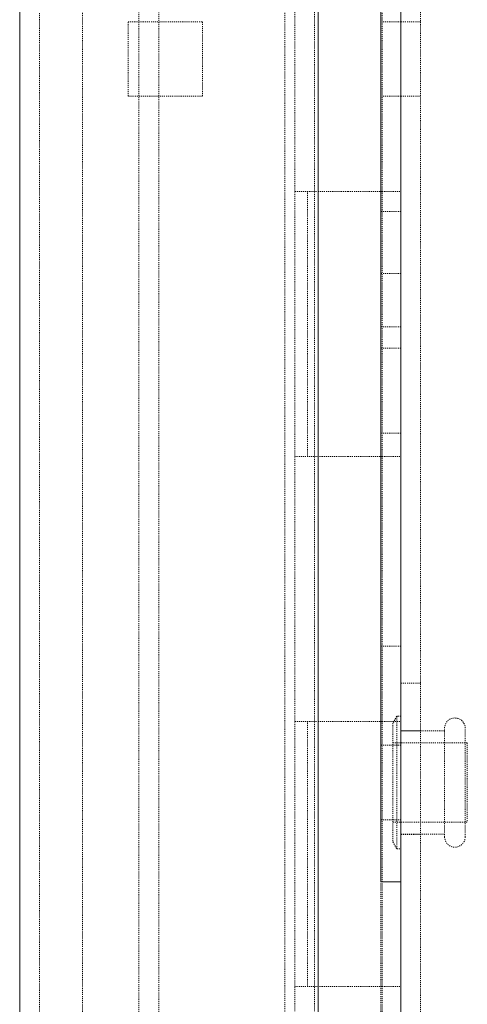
# Model space of a CAD drawing. Header units: inches. Extents: x 2954 to 6480, y 249 to 2776.
# Tile 101 of 105: x 5986 to 6029, y 2104 to 2198. Entities that reach past the tile are written whole.
import ezdxf

# ---------------------------------------------------------------- set-up
doc = ezdxf.new("R2010")
doc.units = ezdxf.units.IN
doc.header["$MEASUREMENT"] = 0
doc.linetypes.add('HIDDEN', pattern=[0.2, 0.1, -0.1])

msp = doc.modelspace()

# ---------------------------------------------------------------- linework, layer by layer
at = {"color": 7, "linetype": 'Continuous', "lineweight": 15}
for p, q in [((6022.324, 807.545), (6022.324, 2577.906)), ((6014.4, 921.901), (6014.4, 2552.723)), ((5985.825, 923.425), (5985.825, 2551.199)), ((6020.427, 2125.17), (6020.427, 2334.72)), ((6020.427, 2115.645), (6020.427, 2125.17)), ((6022.324, 2115.645), (6020.427, 2115.645))]:
    msp.add_line(p, q, dxfattribs=at)
at = {"color": 7, "linetype": 'HIDDEN', "lineweight": 0}
for p, q in [((6024.222, 807.545), (6024.222, 2577.906)), ((5987.722, 923.425), (5987.722, 2551.199)), ((5997.247, 2531.062), (5997.247, 943.562)), ((5999.144, 2531.062), (5999.144, 943.562)), ((6011.225, 959.437), (6011.225, 2515.187)), ((5991.844, 962.612), (5991.844, 2512.012)), ((6020.546, 962.612), (6020.546, 2512.012)), ((6012.164, 2207.212), (6012.164, 2181.812)), ((6014.069, 2207.212), (6014.069, 2181.812)), ((6020.419, 2181.812), (6020.419, 2207.212)), ((5996.2, 2198.081), (6003.338, 2198.081)), ((5996.2, 2190.944), (5996.2, 2198.081)), ((6003.338, 2198.081), (6003.338, 2190.944)), ((6022.324, 2198.081), (6020.546, 2198.081)), ((6024.222, 2198.081), (6022.324, 2198.081)), ((6003.338, 2190.944), (5996.2, 2190.944)), ((6022.324, 2190.944), (6020.546, 2190.944)), ((6024.222, 2190.944), (6022.324, 2190.944)), ((6012.164, 2181.812), (6017.244, 2181.812)), ((6012.164, 2181.812), (6012.164, 2156.412)), ((6013.384, 2156.412), (6013.384, 2181.812)), ((6014.069, 2181.812), (6014.069, 2156.412)), ((6017.244, 2181.812), (6020.546, 2181.812)), ((6020.419, 2156.412), (6020.419, 2181.812)), ((6020.546, 2181.812), (6022.324, 2181.812)), ((6020.427, 2179.905), (6022.324, 2179.905)), ((6022.324, 2173.949), (6020.427, 2173.949)), ((6020.427, 2168.845), (6022.324, 2168.845)), ((6020.427, 2166.812), (6022.324, 2166.812)), ((6022.324, 2158.645), (6020.427, 2158.645)), ((6012.164, 2156.412), (6012.164, 2131.012)), ((6017.244, 2156.412), (6012.164, 2156.412)), ((6014.069, 2156.412), (6014.069, 2131.012)), ((6020.546, 2156.412), (6017.244, 2156.412)), ((6020.419, 2131.012), (6020.419, 2156.412)), ((6020.546, 2156.412), (6022.324, 2156.412)), ((6020.427, 2138.245), (6022.324, 2138.245)), ((6024.222, 2134.695), (6022.324, 2134.695)), ((6012.164, 2131.012), (6017.244, 2131.012)), ((6012.164, 2131.012), (6012.164, 2105.612)), ((6013.384, 2105.612), (6013.384, 2131.012)), ((6014.069, 2131.012), (6014.069, 2105.612)), ((6017.244, 2131.012), (6020.546, 2131.012)), ((6020.419, 2105.612), (6020.419, 2131.012)), ((6020.546, 2131.012), (6022.324, 2131.012)), ((6021.943, 2131.52), (6021.562, 2130.86)), ((6021.562, 2130.86), (6021.562, 2119.48)), ((6021.943, 2131.52), (6021.943, 2118.82)), ((6022.324, 2131.52), (6021.943, 2131.52)), ((6024.222, 2130.136), (6022.324, 2130.136)), ((6026.515, 2130.123), (6022.324, 2130.123)), ((6026.515, 2125.17), (6026.515, 2130.371)), ((6028.497, 2125.17), (6028.497, 2130.371)), ((6028.695, 2128.98), (6021.562, 2128.98)), ((6028.695, 2128.98), (6028.695, 2121.36)), ((6022.324, 2128.739), (6020.427, 2128.739)), ((6026.515, 2119.97), (6026.515, 2125.17)), ((6028.497, 2119.97), (6028.497, 2125.17)), ((6020.427, 2121.602), (6022.324, 2121.602)), ((6021.562, 2121.36), (6028.695, 2121.36)), ((6022.324, 2120.217), (6026.515, 2120.217)), ((6022.324, 2120.205), (6024.222, 2120.205)), ((6021.562, 2119.48), (6021.943, 2118.82)), ((6021.943, 2118.82), (6022.324, 2118.82)), ((6012.164, 2105.612), (6012.164, 2080.212)), ((6017.244, 2105.612), (6012.164, 2105.612)), ((6014.069, 2105.612), (6014.069, 2080.212)), ((6020.546, 2105.612), (6017.244, 2105.612)), ((6020.419, 2080.212), (6020.419, 2105.612)), ((6020.546, 2105.612), (6022.324, 2105.612))]:
    msp.add_line(p, q, dxfattribs=at)
for centre, start, end in [((6027.506, 2130.371), 360, 180), ((6027.506, 2119.97), 180, 0)]:
    msp.add_arc(centre, 0.991, start, end, dxfattribs=at)

doc.saveas('drawing.dxf')
